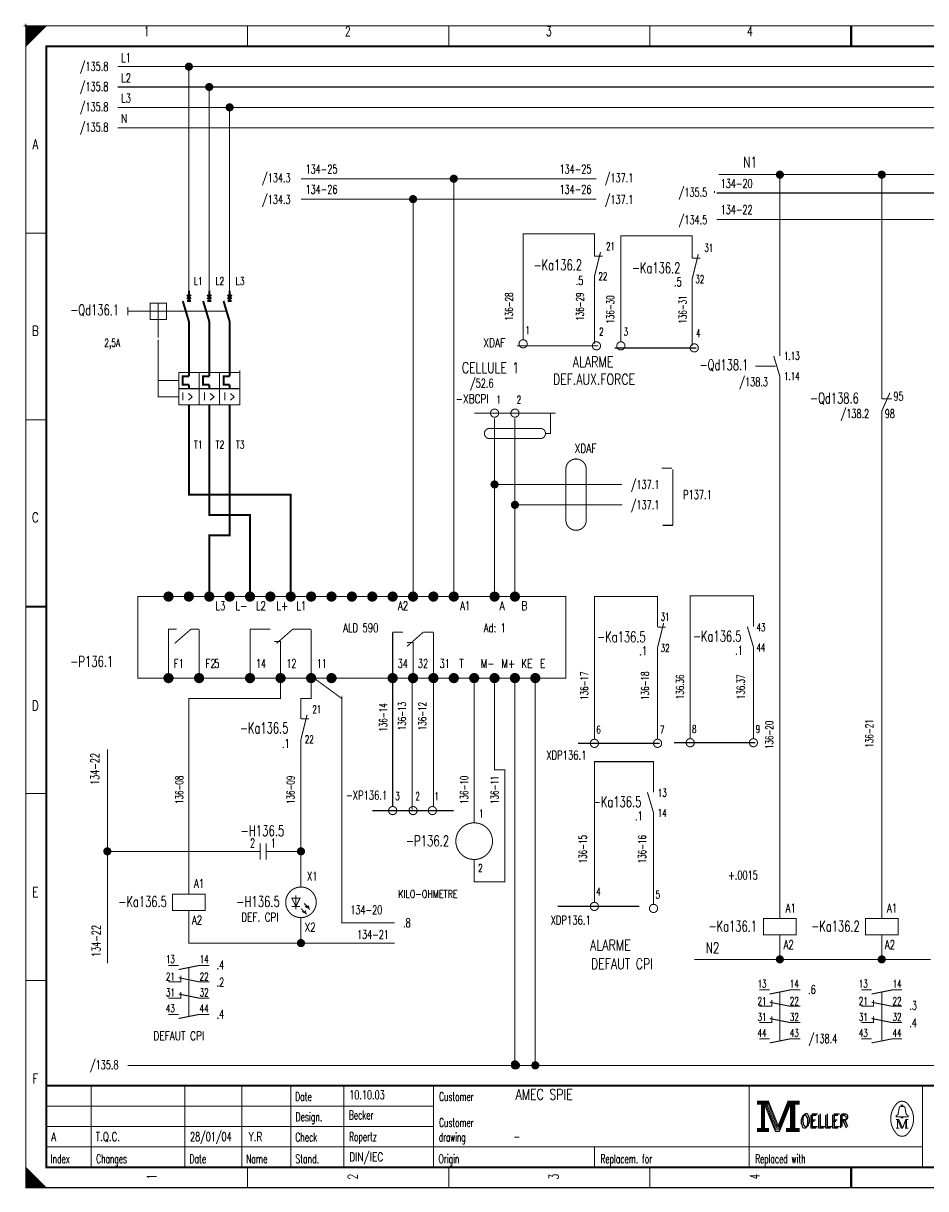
# Model space of a CAD drawing. Header units: centimetres. Extents: x 0 to 491, y -1040 to 69.
# Tile 128 of 181: x 300 to 322, y -520 to -491. Entities that reach past the tile are written whole.
import ezdxf
from ezdxf.enums import TextEntityAlignment as Align

# ---------------------------------------------------------------- set-up
doc = ezdxf.new("R2010")
doc.units = ezdxf.units.CM
doc.header["$MEASUREMENT"] = 0
doc.linetypes.add('GESTRICHELT', pattern=[3.75, 3, -0.75])
doc.linetypes.add('STRICH-PUNKT', pattern=[4.7, 3, -0.75, 0.2, -0.75])
doc.layers.get('0').update_dxf_attribs({"color": 9, "linetype": 'CONTINUOUS'})
doc.styles.get("Standard").update_dxf_attribs({"font": 'romans.shx', "bigfont": 'TXT.shx'})

# ---------------------------------------------------------------- blocks, each defined once
blk = doc.blocks.new('BCIRCLE_FILLED')
at = {"color": 0, "linetype": 'Continuous', "const_width": 1, "flags": 128}
blk.add_lwpolyline([(0.5, 0, 1), (-0.5, 0, 1)], format="xyb", close=True, dxfattribs=at)

msp = doc.modelspace()

# ---------------------------------------------------------------- linework, layer by layer
at = {"color": 7}
for points, const_width in [([(299.95, -491.5), (300.05, -491.5)], 0.025), ([(299.95, -491.5), (300.05, -491.5)], 0.025), ([(299.95, -491.5), (300.05, -491.5)], 0.025), ([(299.95, -491.5), (300.05, -491.5)], 0.025), ([(299.95, -491.5), (300.05, -491.5)], 0.025), ([(299.95, -491.5), (300.05, -491.5)], 0.025), ([(299.95, -491.5), (300.05, -491.5)], 0.025), ([(299.95, -491.5), (300.05, -491.5)], 0.025), ([(299.95, -491.5), (300.05, -491.5)], 0.025), ([(299.95, -491.5), (300.05, -491.5)], 0.025), ([(299.95, -491.5), (300.05, -491.5)], 0.025), ([(299.95, -491.5), (300.05, -491.5)], 0.025), ([(299.95, -491.5), (300.05, -491.5)], 0.025), ([(299.95, -491.5), (300.05, -491.5)], 0.025), ([(299.95, -491.5), (300.05, -491.5)], 0.025), ([(299.95, -491.5), (300.05, -491.5)], 0.025), ([(299.95, -491.5), (300.05, -491.5)], 0.025), ([(299.95, -491.5), (300.05, -491.5)], 0.025), ([(299.95, -491.5), (300.05, -491.5)], 0.025), ([(300, -491.45), (300, -491.55)], 0.025), ([(300, -491.45), (300, -491.55)], 0.025), ([(300, -491.45), (300, -491.55)], 0.025), ([(300, -491.45), (300, -491.55)], 0.025), ([(300, -491.45), (300, -491.55)], 0.025), ([(300, -491.45), (300, -491.55)], 0.025), ([(300, -491.45), (300, -491.55)], 0.025), ([(300, -491.45), (300, -491.55)], 0.025), ([(300, -491.45), (300, -491.55)], 0.025), ([(300, -491.45), (300, -491.55)], 0.025), ([(300, -491.45), (300, -491.55)], 0.025), ([(300, -491.45), (300, -491.55)], 0.025), ([(300, -491.45), (300, -491.55)], 0.025), ([(300, -491.45), (300, -491.55)], 0.025), ([(300, -491.45), (300, -491.55)], 0.025), ([(300, -491.45), (300, -491.55)], 0.025), ([(300, -491.45), (300, -491.55)], 0.025), ([(300, -491.45), (300, -491.55)], 0.025), ([(300, -491.45), (300, -491.55)], 0.025), ([(305.438, -491.5), (305.438, -492)], 0.025), ([(310.375, -491.5), (310.375, -492)], 0.025), ([(315.312, -491.5), (315.312, -492)], 0.025), ([(320.25, -492), (320.25, -491.5)], 0.05), ([(320.25, -491.5), (320.25, -492)], 0.025), ([(300, -496.583), (300.5, -496.583)], 0.025), ([(316.5, -497.1), (316.35, -497.7)], 0.025), ([(316.35, -497.2), (316.55, -497.2)], 0.025), ([(304, -498), (304, -498.25)], 0.05), ([(304.5, -498.25), (304.5, -498)], 0.05), ([(305, -498), (305, -498.25)], 0.05), ([(303.85, -498.25), (304, -498.75)], 0.05), ([(304.05, -498.1), (303.95, -498.2)], 0.05), ([(303.95, -498.1), (304.05, -498.2)], 0.05), ([(303.95, -498.25), (304.05, -498.25)], 0.05), ([(304.35, -498.25), (304.5, -498.75)], 0.05), ([(304.55, -498.1), (304.45, -498.2)], 0.05), ([(304.45, -498.1), (304.55, -498.2)], 0.05), ([(304.45, -498.25), (304.55, -498.25)], 0.05), ([(304.85, -498.25), (305, -498.75)], 0.05), ([(305.05, -498.1), (304.95, -498.2)], 0.05), ([(304.95, -498.1), (305.05, -498.2)], 0.05), ([(304.95, -498.25), (305.05, -498.25)], 0.05), ([(302.5, -498.4), (302.5, -498.6)], 0.025), ([(303.05, -498.5), (303.45, -498.5)], 0.025), ([(303.25, -498.3), (303.25, -498.7)], 0.025), ([(304, -498.75), (304, -500.1)], 0.05), ([(304.5, -498.75), (304.5, -500.1)], 0.05), ([(305, -498.75), (305, -500.1)], 0.05), ([(318.35, -499.6), (318.5, -500.1)], 0.025), ([(303.75, -500), (303.75, -500.8)], 0.025), ([(305.25, -500), (303.75, -500)], 0.025), ([(304.25, -500), (304.25, -500.8)], 0.025), ([(304.75, -500), (304.75, -500.8)], 0.025), ([(305.25, -499.95), (305.25, -500.05)], 0.025), ([(305.25, -500), (305.25, -500.8)], 0.025), ([(304, -500.3), (304, -500.4)], 0.05), ([(304.5, -500.4), (304.5, -500.3)], 0.05), ([(305, -500.3), (305, -500.4)], 0.05), ([(303.75, -500.4), (305.25, -500.4)], 0.025), ([(321, -500.4), (321, -500.65)], 0.025), ([(321.2, -500.5), (321, -500.95)], 0.025), ([(303.75, -500.8), (305.25, -500.8)], 0.025), ([(304, -500.8), (304, -502)], 0.05), ([(304.5, -500.8), (304.5, -502)], 0.05), ([(305, -500.8), (305, -502)], 0.05), ([(321, -500.65), (321.25, -500.65)], 0.025), ([(300, -501.167), (300.5, -501.167)], 0.025), ([(315.6, -502.35), (315.85, -502.35)], 0.03), ([(315.875, -502.375), (315.875, -503.75)], 0.03), ([(315.875, -503.75), (315.625, -503.75)], 0.03), ([(300.5, -505.75), (300, -505.75)], 0.05), ([(300, -505.75), (300.5, -505.75)], 0.025), ([(303.5, -507.4), (303.5, -506.3)], 0.025), ([(304.05, -506.3), (303.65, -506.65)], 0.025), ([(304.25, -506.3), (304.05, -506.3)], 0.025), ([(304.25, -507.4), (304.25, -506.3)], 0.025), ([(305.5, -507.4), (305.5, -506.3)], 0.025), ([(305.5, -506.3), (306, -506.3)], 0.025), ([(306.55, -506.3), (306.15, -506.65)], 0.025), ([(307, -506.3), (306.55, -506.3)], 0.025), ([(307, -507.4), (307, -506.3)], 0.025), ([(309, -507.375), (309, -506.375)], 0.025), ([(309, -506.375), (309.25, -506.375)], 0.025), ([(309.75, -506.375), (309.35, -506.725)], 0.025), ([(309.75, -506.375), (310, -506.375)], 0.025), ([(310, -506.375), (310, -507.375)], 0.025), ([(307, -507.45), (307.75, -508)], 0.025), ([(306.9, -508.4), (306.75, -509)], 0.025), ([(306.75, -508.5), (306.95, -508.5)], 0.025), ([(300, -510.333), (300.5, -510.333)], 0.025), ([(305.75, -511.55), (305.75, -511.95)], 0.025), ([(305.9, -511.55), (305.9, -511.95)], 0.025), ([(305.75, -511.75), (305.45, -511.75)], 0.025), ([(305.9, -511.75), (306.2, -511.75)], 0.025), ([(306.625, -512.825), (306.625, -513.175)], 0.025), ([(306.525, -513.1), (306.725, -513.1)], 0.025), ([(303.5, -514.55), (303.75, -514.55)], 0.025), ([(300, -514.917), (300.5, -514.917)], 0.025), ([(318, -515.15), (318.25, -515.15)], 0.025), ([(320.5, -515.15), (320.75, -515.15)], 0.025), ([(303.5, -515.75), (303.75, -515.75)], 0.025), ([(318, -516.35), (318.25, -516.35)], 0.025), ([(320.5, -516.35), (320.75, -516.35)], 0.025), ([(340, -517.5), (300.5, -517.5)], 0.05), ([(301.6, -519.5), (301.6, -517.5)], 0.025), ([(303.9, -519.5), (303.9, -517.5)], 0.025), ([(305.3, -519.5), (305.3, -517.5)], 0.025), ([(306.5, -517.5), (306.5, -519.5)], 0.025), ([(307.8, -517.5), (307.8, -519.5)], 0.025), ([(310, -517.5), (310, -519.5)], 0.025), ([(317.75, -517.5), (317.75, -519.5)], 0.025), ([(322, -517.5), (322, -519.5)], 0.025), ([(300.5, -518), (310, -518)], 0.025), ([(318.15, -517.95), (318.4, -518.58)], 0.025), ([(318.47, -518.51), (318.7, -517.94)], 0.025), ([(321.46, -518.01), (321.55, -518.01)], 0.025), ([(300.5, -518.5), (310, -518.5)], 0.025), ([(318.4, -518.58), (318.46, -518.58)], 0.025), ([(321.35, -518.33), (321.42, -518.33)], 0.025), ([(321.39, -518.54), (321.43, -518.54)], 0.025), ([(321.42, -518.33), (321.51, -518.54)], 0.025), ([(321.51, -518.54), (321.59, -518.33)], 0.025), ([(321.65, -518.54), (321.57, -518.54)], 0.025), ([(321.59, -518.54), (321.59, -518.33)], 0.025), ([(321.59, -518.33), (321.65, -518.33)], 0.025), ([(321.61, -518.33), (321.61, -518.54)], 0.025), ([(300.5, -519), (322, -519)], 0.025), ([(313.95, -519), (313.95, -519.5)], 0.025), ([(305.438, -520), (305.438, -519.5)], 0.025), ([(310.375, -520), (310.375, -519.5)], 0.025), ([(315.312, -520), (315.312, -519.5)], 0.025), ([(320.25, -519.5), (320.25, -520)], 0.05), ([(320.25, -520), (320.25, -519.5)], 0.025), ([(300.475, -520), (300.475, -519.975)], 0.025)]:
    msp.add_lwpolyline(points, dxfattribs=dict(at, const_width=const_width))
at = {"color": 7, "flags": 128}
for points, const_width in [([(300, -505.75), (300, -491.5), (340.5, -491.5), (340.5, -520), (300, -520), (300, -505.75)], 0.025), ([(300, -491.5), (300.5, -491.5), (300, -492), (300, -491.5)], 0.025), ([(300.025, -491.5), (300.025, -491.975), (300.05, -491.95), (300.05, -491.5), (300.075, -491.5), (300.075, -491.925), (300.1, -491.9), (300.1, -491.5), (300.125, -491.5), (300.125, -491.875), (300.15, -491.85), (300.15, -491.5), (300.175, -491.5), (300.175, -491.825), (300.2, -491.8)], 0.025), ([(300.2, -491.8), (300.2, -491.5), (300.225, -491.5), (300.225, -491.775), (300.25, -491.75), (300.25, -491.5), (300.275, -491.5), (300.275, -491.725), (300.3, -491.7), (300.3, -491.5), (300.325, -491.5), (300.325, -491.675), (300.35, -491.65), (300.35, -491.5), (300.375, -491.5)], 0.025), ([(300.375, -491.5), (300.375, -491.625), (300.4, -491.6), (300.4, -491.5), (300.425, -491.5), (300.425, -491.575), (300.45, -491.55), (300.45, -491.5), (300.475, -491.5), (300.475, -491.525)], 0.025), ([(338, -492.5), (302.25, -492.5)], 0.025), ([(304, -498), (304, -492.5)], 0.025), ([(338, -493), (302.25, -493)], 0.025), ([(304.5, -498), (304.5, -493)], 0.025), ([(338, -493.5), (302.25, -493.5)], 0.025), ([(305, -498), (305, -493.5)], 0.025), ([(338, -494), (302.25, -494)], 0.025), ([(314, -495.25), (306.75, -495.25)], 0.025), ([(310.5, -505.5), (310.5, -495.25)], 0.025), ([(325.45, -495.15), (317, -495.15)], 0.025), ([(318.5, -499.6), (318.5, -495.15)], 0.025), ([(321, -500.5), (321, -495.15)], 0.025), ([(316.9, -495.6), (316.9, -495.55)], 0.025), ([(338.75, -495.6), (316.95, -495.6)], 0.025), ([(314, -495.75), (306.75, -495.75)], 0.025), ([(309.5, -505.5), (309.5, -495.75)], 0.025), ([(338.8, -496.25), (316.95, -496.25)], 0.025), ([(316.35, -497.2), (316.35, -496.65), (314.6, -496.65), (314.6, -499.25)], 0.025), ([(316.35, -499.35), (316.35, -497.7)], 0.025), ([(304, -500.1), (303.85, -500.1), (303.85, -500.3), (304, -500.3)], 0.05), ([(304.5, -500.1), (304.35, -500.1), (304.35, -500.3), (304.5, -500.3)], 0.05), ([(305, -500.1), (304.85, -500.1), (304.85, -500.3), (305, -500.3)], 0.05), ([(318.5, -513.4), (318.5, -500.1)], 0.025), ([(314.625, -502.75), (311.5, -502.75), (311.5, -501.125)], 0.025), ([(314.637, -503.25), (312, -503.25), (312, -501.125)], 0.025), ([(312.875, -501), (312.875, -501.5), (312.75, -501.5)], 0.025), ([(321, -513.4), (321, -500.95)], 0.025), ([(306.5, -505.5), (306.5, -503), (304, -503), (304, -502)], 0.05), ([(305.5, -505.5), (305.5, -503.5), (304.5, -503.5), (304.5, -502)], 0.05), ([(304.5, -505.5), (304.5, -504), (305, -504), (305, -502)], 0.05), ([(313.525, -502.125), (313.475, -502.125)], 0.025), ([(311.5, -505.5), (311.5, -502.75)], 0.025), ([(312, -505.5), (312, -503.25)], 0.025), ([(303.5, -507.5), (303.5, -506.3), (303.7, -506.3)], 0.025), ([(306.25, -507.4), (306.25, -506.6), (306.1, -506.6)], 0.025), ([(309.5, -507.425), (309.5, -506.625), (309.35, -506.625)], 0.025), ([(304, -512.8), (304, -508), (306.25, -508), (306.25, -507.5)], 0.025), ([(306.75, -508.5), (306.75, -508), (307, -508), (307, -507.5)], 0.025), ([(311, -511.05), (311, -507.5)], 0.025), ([(311, -511.95), (311, -512.5), (311.75, -512.5), (311.75, -509.75), (311.5, -509.75), (311.5, -507.5)], 0.025), ([(309.05, -513.5), (307.75, -513.5), (307.75, -507.95)], 0.025), ([(306.75, -512.625), (306.75, -509)], 0.025), ([(302, -514.5), (302, -509.25)], 0.025), ([(305.45, -511.75), (302, -511.75)], 0.025), ([(306.75, -511.75), (306.2, -511.75)], 0.025), ([(306.725, -512.9), (306.525, -512.9), (306.625, -513.1), (306.725, -512.9)], 0.025), ([(306.75, -513.15), (306.875, -513.275), (306.85, -513.2), (306.875, -513.275), (306.775, -513.225)], 0.025), ([(306.825, -513.025), (306.95, -513.15), (306.925, -513.075), (306.95, -513.15), (306.85, -513.1)], 0.025), ([(306.75, -513.375), (306.75, -514), (304, -514), (304, -513.2)], 0.025), ([(309.05, -514), (306.75, -514)], 0.025), ([(318.5, -513.8), (318.5, -514.4)], 0.025), ([(321, -513.8), (321, -514.4)], 0.025), ([(303.75, -514.65), (304.25, -514.55), (304.5, -514.55)], 0.025), ([(322.2, -514.4), (316.4, -514.4)], 0.025), ([(303.5, -514.95), (303.8, -514.95), (303.8, -514.8)], 0.025), ([(303.75, -514.85), (304.25, -514.95), (304.5, -514.95)], 0.025), ([(318.25, -515.25), (318.75, -515.15), (319, -515.15)], 0.025), ([(320.75, -515.25), (321.25, -515.15), (321.5, -515.15)], 0.025), ([(303.5, -515.35), (303.8, -515.35), (303.8, -515.2)], 0.025), ([(303.75, -515.25), (304.25, -515.35), (304.5, -515.35)], 0.025), ([(318, -515.55), (318.3, -515.55), (318.3, -515.4)], 0.025), ([(320.5, -515.55), (320.8, -515.55), (320.8, -515.4)], 0.025), ([(318.25, -515.45), (318.75, -515.55), (319, -515.55)], 0.025), ([(320.75, -515.45), (321.25, -515.55), (321.5, -515.55)], 0.025), ([(303.75, -515.85), (304.25, -515.75), (304.5, -515.75)], 0.025), ([(318, -515.95), (318.3, -515.95), (318.3, -515.8)], 0.025), ([(318.25, -515.85), (318.75, -515.95), (319, -515.95)], 0.025), ([(320.5, -515.95), (320.8, -515.95), (320.8, -515.8)], 0.025), ([(320.75, -515.85), (321.25, -515.95), (321.5, -515.95)], 0.025), ([(318.25, -516.45), (318.75, -516.35), (319, -516.35)], 0.025), ([(320.75, -516.45), (321.25, -516.35), (321.5, -516.35)], 0.025), ([(317.95, -517.88), (317.95, -517.95), (318.05, -517.95), (318.05, -518.55), (317.95, -518.55), (317.95, -518.62), (318.22, -518.62), (318.22, -518.55), (318.12, -518.55), (318.12, -517.95), (318.22, -517.95), (318.22, -517.88), (317.95, -517.88)], 0.025), ([(318.07, -517.93), (318.07, -518.57), (318.1, -518.57), (318.1, -517.93)], 0.025), ([(318.12, -517.95), (318.39, -518.62), (318.49, -518.62), (318.76, -517.95)], 0.025), ([(318.18, -517.95), (318.42, -518.54), (318.46, -518.54)], 0.025), ([(318.22, -517.88), (318.46, -518.48), (318.7, -517.88)], 0.025), ([(318.22, -517.95), (318.44, -518.51), (318.47, -518.51)], 0.025), ([(318.46, -518.58), (318.49, -518.58), (318.74, -517.95)], 0.025), ([(318.46, -518.54), (318.48, -518.54), (318.72, -517.95)], 0.025), ([(318.76, -517.95), (318.76, -518.55), (318.66, -518.55), (318.66, -518.62), (318.71, -518.62)], 0.025), ([(318.7, -517.88), (318.7, -517.95), (318.8, -517.95), (318.8, -518.55), (318.7, -518.55), (318.7, -518.62), (318.97, -518.62), (318.97, -518.55), (318.87, -518.55), (318.87, -517.95), (318.97, -517.95), (318.97, -517.88), (318.7, -517.88)], 0.025), ([(318.78, -517.93), (318.78, -518.57), (318.83, -518.57), (318.83, -517.93), (318.85, -517.93), (318.85, -518.57)], 0.025), ([(321.48, -518.01), (321.48, -517.98), (321.52, -517.98), (321.52, -518.01)], 0.025), ([(321.48, -518.26), (321.35, -518.26), (321.35, -518.24), (321.4, -518.2), (321.43, -518.04)], 0.025), ([(321.52, -518.26), (321.65, -518.26), (321.65, -518.24), (321.6, -518.2), (321.57, -518.04)], 0.025), ([(321.39, -518.33), (321.39, -518.54), (321.35, -518.54)], 0.025), ([(321.39, -518.33), (321.48, -518.54), (321.51, -518.54)], 0.025), ([(300, -519.5), (300, -520), (300.5, -520), (300, -519.5), (300.025, -519.525), (300.025, -520), (300.05, -520), (300.05, -519.55), (300.075, -519.575), (300.075, -520), (300.1, -520), (300.1, -519.6), (300.125, -519.625), (300.125, -520), (300.15, -520)], 0.025), ([(300.15, -520), (300.15, -519.65), (300.175, -519.675), (300.175, -520), (300.2, -520), (300.2, -519.7), (300.225, -519.725), (300.225, -520), (300.25, -520), (300.25, -519.75), (300.275, -519.775), (300.275, -520), (300.3, -520), (300.3, -519.8), (300.325, -519.825)], 0.025), ([(300.325, -519.825), (300.325, -520), (300.35, -520), (300.35, -519.85), (300.375, -519.875), (300.375, -520), (300.4, -520), (300.4, -519.9), (300.425, -519.925), (300.425, -520), (300.45, -520), (300.45, -519.95), (300.475, -519.975)], 0.025)]:
    msp.add_lwpolyline(points, dxfattribs=dict(at, const_width=const_width))
for points, const_width in [([(300, -491.5), (340.5, -491.5), (340.5, -520), (300, -520)], 0.025), ([(300.5, -492), (340, -492), (340, -519.5), (300.5, -519.5)], 0.05), ([(300.5, -492), (340, -492), (340, -519.5), (300.5, -519.5)], 0.025), ([(303.05, -498.7), (303.45, -498.7), (303.45, -498.3), (303.05, -498.3)], 0.025), ([(302.75, -505.5), (313.25, -505.5), (313.25, -507.5), (302.75, -507.5)], 0.025), ([(303.6, -513.2), (304.4, -513.2), (304.4, -512.8), (303.6, -512.8)], 0.025), ([(318.1, -513.8), (318.9, -513.8), (318.9, -513.4), (318.1, -513.4)], 0.025), ([(320.6, -513.8), (321.4, -513.8), (321.4, -513.4), (320.6, -513.4)], 0.025), ([(317.97, -517.9), (318.2, -517.9), (318.2, -517.93), (317.97, -517.93)], 0.025), ([(318.72, -517.9), (318.95, -517.9), (318.95, -517.93), (318.72, -517.93)], 0.025), ([(321.48, -518.26), (321.52, -518.26), (321.52, -518.29), (321.48, -518.29)], 0.025), ([(317.97, -518.57), (318.2, -518.57), (318.2, -518.6), (317.97, -518.6)], 0.025), ([(318.68, -518.57), (318.95, -518.57), (318.95, -518.6), (318.68, -518.6)], 0.025)]:
    msp.add_lwpolyline(points, close=True, dxfattribs=dict(at, const_width=const_width))
at = {"color": 216, "const_width": 0.025, "flags": 128}
for points in [[(313.95, -497.15), (313.95, -496.6), (312.2, -496.6), (312.2, -499.2)], [(313.95, -499.3), (313.95, -497.65)], [(309, -510.65), (309, -507.525)], [(309.475, -507.5), (309.475, -510.725)], [(310, -510.65), (310, -507.5)], [(315.4, -510.3), (315.4, -509.55), (313.95, -509.55), (313.95, -513)], [(315.4, -513.05), (315.4, -510.8)]]:
    msp.add_lwpolyline(points, dxfattribs=at)
at = {"color": 216}
for points, const_width in [([(314.1, -497.05), (313.95, -497.65)], 0.025), ([(313.95, -497.15), (314.15, -497.15)], 0.025), ([(315.25, -510.3), (315.4, -510.8)], 0.025), ([(308.5, -510.75), (310.5, -510.75)], 0.03), ([(313.05, -513.1), (315.05, -513.1)], 0.03)]:
    msp.add_lwpolyline(points, dxfattribs=dict(at, const_width=const_width))
at = {"color": 7, "linetype": 'GESTRICHELT'}
for points, const_width in [([(302.5, -498.5), (303.05, -498.5)], 0.025), ([(303.45, -498.5), (304.9, -498.5)], 0.025), ([(303.25, -498.7), (303.25, -499.15)], 0.025), ([(314.45, -499.4), (316.45, -499.4)], 0.03), ([(317.9, -499.85), (318.4, -499.85)], 0.025), ([(303.75, -500.2), (303.25, -500.2)], 0.025), ([(311, -501), (313, -501)], 0.03), ([(311.375, -501.375), (312.625, -501.375)], 0.025), ([(311.375, -501.625), (312.625, -501.625)], 0.025), ([(313.25, -502.375), (313.25, -503.625)], 0.025), ([(313.75, -502.375), (313.75, -503.625)], 0.025), ([(304, -515.8), (304, -514.6)], 0.025), ([(318.5, -516.4), (318.5, -515.2)], 0.025), ([(321, -516.4), (321, -515.2)], 0.025)]:
    msp.add_lwpolyline(points, dxfattribs=dict(at, const_width=const_width))
at = {"color": 7, "linetype": 'GESTRICHELT', "const_width": 0.025, "flags": 128}
msp.add_lwpolyline([(303.75, -500.6), (303.25, -500.6), (303.25, -499.2)], dxfattribs=at)
at = {"color": 216, "linetype": 'GESTRICHELT', "const_width": 0.03}
msp.add_lwpolyline([(312.05, -499.35), (314.05, -499.35)], dxfattribs=at)
at = {"color": 216, "const_width": 0.025, "flags": 128}
for points in [[(312.3, -499.3, 1), (312.1, -499.3, 1)], [(314.1, -499.35, 1), (313.9, -499.35, 1)], [(309.1, -510.75, 1), (308.9, -510.75, 1)], [(309.6, -510.75, 1), (309.4, -510.75, 1)], [(310.075, -510.75, 1), (309.875, -510.75, 1)], [(314.05, -513.1, 1), (313.85, -513.1, 1)], [(315.5, -513.15, 1), (315.3, -513.15, 1)]]:
    msp.add_lwpolyline(points, format="xyb", close=True, dxfattribs=at)
at = {"color": 7, "flags": 128}
for points, const_width in [([(314.7, -499.35, 1), (314.5, -499.35, 1)], 0.025), ([(316.5, -499.4, 1), (316.3, -499.4, 1)], 0.025), ([(311.6, -501, 1), (311.4, -501, 1)], 0.025), ([(312.1, -501, 1), (311.9, -501, 1)], 0.025), ([(303.6, -505.5, 1), (303.4, -505.5, 1)], 0.05), ([(303.55, -505.5, 1), (303.45, -505.5, 1)], 0.05), ([(304.1, -505.5, 1), (303.9, -505.5, 1)], 0.05), ([(304.05, -505.5, 1), (303.95, -505.5, 1)], 0.05), ([(304.6, -505.5, 1), (304.4, -505.5, 1)], 0.05), ([(304.55, -505.5, 1), (304.45, -505.5, 1)], 0.05), ([(305.1, -505.5, 1), (304.9, -505.5, 1)], 0.05), ([(305.05, -505.5, 1), (304.95, -505.5, 1)], 0.05), ([(305.6, -505.5, 1), (305.4, -505.5, 1)], 0.05), ([(305.55, -505.5, 1), (305.45, -505.5, 1)], 0.05), ([(306.1, -505.5, 1), (305.9, -505.5, 1)], 0.05), ([(306.05, -505.5, 1), (305.95, -505.5, 1)], 0.05), ([(306.6, -505.5, 1), (306.4, -505.5, 1)], 0.05), ([(306.55, -505.5, 1), (306.45, -505.5, 1)], 0.05), ([(307.1, -505.5, 1), (306.9, -505.5, 1)], 0.05), ([(307.05, -505.5, 1), (306.95, -505.5, 1)], 0.05), ([(307.6, -505.5, 1), (307.4, -505.5, 1)], 0.05), ([(307.55, -505.5, 1), (307.45, -505.5, 1)], 0.05), ([(308.1, -505.5, 1), (307.9, -505.5, 1)], 0.05), ([(308.05, -505.5, 1), (307.95, -505.5, 1)], 0.05), ([(308.6, -505.5, 1), (308.4, -505.5, 1)], 0.05), ([(308.55, -505.5, 1), (308.45, -505.5, 1)], 0.05), ([(309.1, -505.5, 1), (308.9, -505.5, 1)], 0.05), ([(309.05, -505.5, 1), (308.95, -505.5, 1)], 0.05), ([(309.6, -505.5, 1), (309.4, -505.5, 1)], 0.05), ([(309.55, -505.5, 1), (309.45, -505.5, 1)], 0.05), ([(310.1, -505.5, 1), (309.9, -505.5, 1)], 0.05), ([(310.05, -505.5, 1), (309.95, -505.5, 1)], 0.05), ([(310.6, -505.5, 1), (310.4, -505.5, 1)], 0.05), ([(310.55, -505.5, 1), (310.45, -505.5, 1)], 0.05), ([(311.6, -505.5, 1), (311.4, -505.5, 1)], 0.05), ([(311.55, -505.5, 1), (311.45, -505.5, 1)], 0.05), ([(312.1, -505.5, 1), (311.9, -505.5, 1)], 0.05), ([(312.05, -505.5, 1), (311.95, -505.5, 1)], 0.05), ([(303.525, -505.5, 1), (303.475, -505.5, 1)], 0.05), ([(304.025, -505.5, 1), (303.975, -505.5, 1)], 0.05), ([(304.525, -505.5, 1), (304.475, -505.5, 1)], 0.05), ([(305.025, -505.5, 1), (304.975, -505.5, 1)], 0.05), ([(305.525, -505.5, 1), (305.475, -505.5, 1)], 0.05), ([(306.025, -505.5, 1), (305.975, -505.5, 1)], 0.05), ([(306.525, -505.5, 1), (306.475, -505.5, 1)], 0.05), ([(307.025, -505.5, 1), (306.975, -505.5, 1)], 0.05), ([(307.525, -505.5, 1), (307.475, -505.5, 1)], 0.05), ([(308.025, -505.5, 1), (307.975, -505.5, 1)], 0.05), ([(308.525, -505.5, 1), (308.475, -505.5, 1)], 0.05), ([(309.025, -505.5, 1), (308.975, -505.5, 1)], 0.05), ([(309.525, -505.5, 1), (309.475, -505.5, 1)], 0.05), ([(310.025, -505.5, 1), (309.975, -505.5, 1)], 0.05), ([(310.525, -505.5, 1), (310.475, -505.5, 1)], 0.05), ([(311.525, -505.5, 1), (311.475, -505.5, 1)], 0.05), ([(312.025, -505.5, 1), (311.975, -505.5, 1)], 0.05), ([(303.6, -507.5, 1), (303.4, -507.5, 1)], 0.05), ([(303.55, -507.5, 1), (303.45, -507.5, 1)], 0.05), ([(304.35, -507.5, 1), (304.15, -507.5, 1)], 0.05), ([(304.3, -507.5, 1), (304.2, -507.5, 1)], 0.05), ([(305.6, -507.5, 1), (305.4, -507.5, 1)], 0.05), ([(305.55, -507.5, 1), (305.45, -507.5, 1)], 0.05), ([(306.35, -507.5, 1), (306.15, -507.5, 1)], 0.05), ([(306.3, -507.5, 1), (306.2, -507.5, 1)], 0.05), ([(307.1, -507.5, 1), (306.9, -507.5, 1)], 0.05), ([(307.05, -507.5, 1), (306.95, -507.5, 1)], 0.05), ([(307.6, -507.5, 1), (307.4, -507.5, 1)], 0.05), ([(307.55, -507.5, 1), (307.45, -507.5, 1)], 0.05), ([(309.1, -507.5, 1), (308.9, -507.5, 1)], 0.05), ([(309.05, -507.5, 1), (308.95, -507.5, 1)], 0.05), ([(309.6, -507.5, 1), (309.4, -507.5, 1)], 0.05), ([(309.55, -507.5, 1), (309.45, -507.5, 1)], 0.05), ([(310.1, -507.5, 1), (309.9, -507.5, 1)], 0.05), ([(310.05, -507.5, 1), (309.95, -507.5, 1)], 0.05), ([(310.6, -507.5, 1), (310.4, -507.5, 1)], 0.05), ([(310.55, -507.5, 1), (310.45, -507.5, 1)], 0.05), ([(311.1, -507.5, 1), (310.9, -507.5, 1)], 0.05), ([(311.05, -507.5, 1), (310.95, -507.5, 1)], 0.05), ([(311.6, -507.5, 1), (311.4, -507.5, 1)], 0.05), ([(311.55, -507.5, 1), (311.45, -507.5, 1)], 0.05), ([(312.1, -507.5, 1), (311.9, -507.5, 1)], 0.05), ([(312.05, -507.5, 1), (311.95, -507.5, 1)], 0.05), ([(312.6, -507.5, 1), (312.4, -507.5, 1)], 0.05), ([(312.55, -507.5, 1), (312.45, -507.5, 1)], 0.05), ([(303.525, -507.5, 1), (303.475, -507.5, 1)], 0.05), ([(304.275, -507.5, 1), (304.225, -507.5, 1)], 0.05), ([(305.525, -507.5, 1), (305.475, -507.5, 1)], 0.05), ([(306.275, -507.5, 1), (306.225, -507.5, 1)], 0.05), ([(307.025, -507.5, 1), (306.975, -507.5, 1)], 0.05), ([(307.525, -507.5, 1), (307.475, -507.5, 1)], 0.05), ([(309.025, -507.5, 1), (308.975, -507.5, 1)], 0.05), ([(309.525, -507.5, 1), (309.475, -507.5, 1)], 0.05), ([(310.025, -507.5, 1), (309.975, -507.5, 1)], 0.05), ([(310.525, -507.5, 1), (310.475, -507.5, 1)], 0.05), ([(311.025, -507.5, 1), (310.975, -507.5, 1)], 0.05), ([(311.525, -507.5, 1), (311.475, -507.5, 1)], 0.05), ([(312.025, -507.5, 1), (311.975, -507.5, 1)], 0.05), ([(312.525, -507.5, 1), (312.475, -507.5, 1)], 0.05), ([(311.45, -511.5, 1), (310.55, -511.5, 1)], 0.025), ([(307.125, -513, 1), (306.375, -513, 1)], 0.025)]:
    msp.add_lwpolyline(points, format="xyb", close=True, dxfattribs=dict(at, const_width=const_width))
at = {"color": 7, "linetype": 'GESTRICHELT', "const_width": 0.025, "flags": 128}
for points in [[(311.375, -501.375, 1), (311.375, -501.625, 1)], [(312.625, -501.625, 1), (312.625, -501.375, 1)], [(313.75, -502.375, 1), (313.25, -502.375, 1)], [(313.25, -503.625, 1), (313.75, -503.625, 1)]]:
    msp.add_lwpolyline(points, format="xyb", dxfattribs=at)
at = {"color": 4, "const_width": 0.025, "flags": 128}
for points in [[(315.5, -506.25), (315.5, -505.5), (313.95, -505.5), (313.95, -509)], [(317.851, -506.235), (317.851, -505.485), (316.301, -505.485), (316.301, -508.985)], [(315.5, -509), (315.5, -506.75)], [(317.851, -508.985), (317.851, -506.735)]]:
    msp.add_lwpolyline(points, dxfattribs=at)
at = {"color": 4, "const_width": 0.025}
for points in [[(315.65, -506.15), (315.5, -506.75)], [(315.5, -506.25), (315.7, -506.25)], [(317.701, -506.235), (317.851, -506.735)]]:
    msp.add_lwpolyline(points, dxfattribs=at)
at = {"color": 7, "linetype": 'STRICH-PUNKT', "const_width": 0.025, "flags": 128}
for points in [[(312, -507.5), (312, -517)], [(312.5, -507.5), (312.5, -517)], [(338, -517), (302.5, -517)], [(312, -516.975), (312.025, -516.975), (312.025, -517)]]:
    msp.add_lwpolyline(points, dxfattribs=at)
at = {"color": 4, "linetype": 'GESTRICHELT', "const_width": 0.03}
for points in [[(313.55, -509.1), (315.55, -509.1)], [(315.901, -509.085), (317.901, -509.085)]]:
    msp.add_lwpolyline(points, dxfattribs=at)
at = {"color": 4, "const_width": 0.025, "flags": 128}
for points in [[(314.05, -509.1, 1), (313.85, -509.1, 1)], [(315.6, -509.1, 1), (315.4, -509.1, 1)], [(316.401, -509.085, 1), (316.201, -509.085, 1)], [(317.951, -509.085, 1), (317.751, -509.085, 1)]]:
    msp.add_lwpolyline(points, format="xyb", close=True, dxfattribs=at)
at = {"color": 7, "const_width": 0.025, "flags": 128}
for points in [[(321.35, -517.961, 0.373815), (321.349, -518.657, 0.373815)], [(321.649, -517.96, 0.530775), (321.351, -517.959, 0.530775)], [(321.46, -518.01, 0.414214), (321.43, -518.04, 0.414214)], [(321.57, -518.04, 0.414214), (321.54, -518.01, 0.414214)], [(321.65, -518.66, 0.378582), (321.646, -517.956, 0.378582)], [(321.35, -518.66, 0.532213), (321.649, -518.661, 0.532213)]]:
    msp.add_lwpolyline(points, format="xyb", dxfattribs=at)

# ---------------------------------------------------------------- block references
at = {"color": 7, "xscale": 0.1, "yscale": 0.1, "zscale": 0.1}
for p in [(304, -492.5), (304.5, -493), (305, -493.5), (318.5, -495.15), (321, -495.15), (310.5, -495.25), (309.5, -495.75), (311.5, -502.75), (312, -503.25), (302, -511.75), (306.75, -511.75), (306.75, -514), (318.5, -514.4), (321, -514.4), (312, -516.975), (312, -517), (312.025, -517), (312.5, -517)]:
    msp.add_blockref('BCIRCLE_FILLED', p, dxfattribs=at)

# ---------------------------------------------------------------- texts
at = {"color": 7}
for s, height, width, p in [('1', 0.238, 0.672, (302.965, -491.514)), ('2', 0.238, 0.672, (307.899, -491.514)), ('3', 0.238, 0.672, (312.832, -491.514)), ('4', 0.238, 0.672, (317.766, -491.514)), ('A', 0.238, 0.76, (300.233, -494.283)), ('B', 0.238, 0.76, (300.233, -498.861)), ('C', 0.238, 0.76, (300.233, -503.439)), ('ALD 590', 0.2143, 0.713143, (308.218, -506.158)), ('Ad: 1', 0.2143, 0.713143, (311.507, -506.158)), ('-P136.1', 0.2619, 0.691429, (301.617, -506.96)), ('D', 0.238, 0.76, (300.233, -508.053)), ('-H136.5', 0.2619, 0.691429, (305.805, -511.113)), ('E', 0.238, 0.76, (300.233, -512.632)), ('F', 0.238, 0.76, (300.233, -517.21))]:
    msp.add_text(s, height=height, dxfattribs=dict(at, width=width)).set_placement(p, align=Align.TOP_CENTER)
for s, height, width, p in [('L1', 0.2143, 0.716, (302.337, -492.174)), ('L2', 0.2143, 0.716, (302.337, -492.671)), ('L3', 0.2143, 0.716, (302.337, -493.168)), ('N', 0.214, 0.76, (302.334, -493.665)), ('N1', 0.2619, 0.716, (317.604, -494.716)), ('134-25', 0.2143, 0.676, (306.863, -494.907)), ('/137.1', 0.2143, 0.68, (314.206, -495.12)), ('134-26', 0.2143, 0.676, (306.863, -495.404)), ('134-20', 0.2143, 0.676, (317.049, -495.262)), ('/137.1', 0.2143, 0.68, (314.206, -495.653)), ('134-22', 0.2143, 0.676, (317.049, -495.901)), ('32', 0.1905, 0.672, (316.427, -497.619)), ('XDAF', 0.2143, 0.76, (311.226, -499.166)), ('ALARME', 0.2619, 0.76, (313.418, -499.613)), ('1.13', 0.1905, 0.678, (318.599, -499.5)), ('CELLULE 1', 0.2619, 0.743111, (310.7, -499.755)), ('/52.6', 0.2143, 0.6816, (310.9, -500.16)), ('DEF.AUX.FORCE', 0.26194, 0.750154, (312.934, -500.039)), ('1.14', 0.1905, 0.678, (318.599, -499.997)), ('I >', 0.1905, 0.717333, (303.827, -500.494)), ('I >', 0.1905, 0.717333, (304.36, -500.494)), ('I >', 0.1905, 0.717333, (304.856, -500.494)), ('-Qd138.6', 0.2619, 0.68, (319.24, -500.501)), ('95', 0.2143, 0.672, (321.289, -500.479)), ('/138.2', 0.2143, 0.68, (319.991, -500.905)), ('98', 0.2143, 0.672, (321.076, -500.905)), ('XDAF', 0.2143, 0.76, (313.462, -501.757)), ('/137.1', 0.2143, 0.68, (314.845, -502.644)), ('/137.1', 0.2143, 0.68, (314.845, -503.141)), ('P137.1', 0.2143, 0.690667, (316.126, -502.893)), ('22', 0.1905, 0.672, (306.844, -508.905)), ('2', 0.191, 0.672, (311.098, -512.064)), ('KILO-OHMETRE', 0.1905, 0.754667, (309.136, -512.703)), ('134-20', 0.2143, 0.676, (307.963, -513.079)), ('A2', 0.2143, 0.716, (304.077, -513.328)), ('.8', 0.2143, 0.684, (309.255, -513.399)), ('X2', 0.2143, 0.716, (306.845, -513.505)), ('N2', 0.2619, 0.716, (316.681, -513.988)), ('A2', 0.2143, 0.716, (318.593, -513.931)), ('A2', 0.2143, 0.716, (321.077, -513.931)), ('13', 0.1905, 0.672, (303.437, -514.3)), ('.4', 0.2143, 0.684, (304.677, -514.428)), ('.4', 0.2143, 0.684, (304.677, -514.428)), ('21', 0.1905, 0.672, (303.437, -514.726)), ('.2', 0.2143, 0.684, (304.677, -514.854)), ('.2', 0.2143, 0.684, (304.677, -514.854)), ('31', 0.1905, 0.672, (303.437, -515.116)), ('13', 0.1905, 0.672, (317.953, -514.903)), ('.6', 0.2143, 0.684, (319.193, -515.031)), ('.6', 0.2143, 0.684, (319.193, -515.031)), ('13', 0.1905, 0.672, (320.437, -514.903)), ('21', 0.1905, 0.672, (317.953, -515.329)), ('21', 0.1905, 0.672, (320.437, -515.329)), ('.3', 0.2143, 0.684, (321.677, -515.422)), ('.3', 0.2143, 0.684, (321.677, -515.422)), ('43', 0.1905, 0.672, (303.437, -515.507)), ('.4', 0.2143, 0.684, (304.677, -515.634)), ('.4', 0.2143, 0.684, (304.677, -515.634)), ('31', 0.1905, 0.672, (317.953, -515.72)), ('31', 0.1905, 0.672, (320.437, -515.72)), ('.4', 0.2143, 0.684, (321.677, -515.847)), ('.4', 0.2143, 0.684, (321.677, -515.847)), ('DEFAUT CPI', 0.2143, 0.7536, (303.13, -516.167)), ('44', 0.1905, 0.672, (317.953, -516.11)), ('/138.4', 0.2143, 0.68, (319.21, -516.238)), ('/138.4', 0.2143, 0.68, (319.21, -516.238)), ('43', 0.1905, 0.672, (320.437, -516.11)), ('Date', 0.2143, 0.64, (306.605, -517.658)), ('Customer', 0.2143, 0.62, (310.14, -517.658)), ('Design.', 0.2143, 0.636571, (306.619, -518.154)), ('OELLER', 0.3096, 0.76, (318.996, -518.225)), ('OELLER', 0.3096, 0.76, (318.996, -518.225)), ('OELLER', 0.3096, 0.76, (319.032, -518.19)), ('Customer', 0.2143, 0.62, (310.14, -518.296)), ('Check', 0.2143, 0.632, (306.612, -518.651)), ('drawing', 0.2143, 0.6, (310.133, -518.651)), ('Index', 0.2143, 0.632, (300.609, -519.184)), ('Changes', 0.2143, 0.622857, (301.726, -519.184)), ('Date', 0.2143, 0.64, (304.015, -519.184)), ('Name', 0.2143, 0.64, (305.404, -519.184)), ('Stand.', 0.2143, 0.642667, (306.612, -519.184)), ('Origin', 0.2143, 0.626667, (310.127, -519.184)), ('Replacem. for', 0.21431, 0.627077, (314.097, -519.184)), ('Replaced with', 0.21431, 0.619692, (317.895, -519.184))]:
    msp.add_text(s, height=height, dxfattribs=dict(at, width=width)).set_placement(p, align=Align.TOP_LEFT)
for s, height, width, p in [('/135.8', 0.2143, 0.68, (302.025, -492.387)), ('/135.8', 0.2143, 0.68, (302.025, -492.884)), ('/135.8', 0.2143, 0.68, (302.025, -493.381)), ('/135.8', 0.2143, 0.68, (302.025, -493.878)), ('/134.3', 0.2143, 0.68, (306.497, -495.12)), ('134-25', 0.2143, 0.676, (313.877, -494.907)), ('134-26', 0.2143, 0.676, (313.877, -495.404)), ('/134.3', 0.2143, 0.68, (306.497, -495.653)), ('/135.5', 0.2143, 0.68, (316.719, -495.475)), ('/134.5', 0.2143, 0.68, (316.719, -496.149)), ('-Ka136.2', 0.2619, 0.68, (316.059, -497.306)), ('.5', 0.2143, 0.684, (316.092, -497.676)), ('.5', 0.2143, 0.684, (316.092, -497.676)), ('-Qd136.1', 0.2619, 0.68, (302.288, -498.336)), ('2,5A', 0.1905, 0.7, (302.313, -499.18)), ('-Qd138.1', 0.2619, 0.68, (317.727, -499.684)), ('/138.3', 0.2143, 0.68, (318.209, -500.125)), ('/138.3', 0.2143, 0.68, (318.209, -500.125)), ('-Ka136.5', 0.2619, 0.68, (306.441, -508.593)), ('.1', 0.2143, 0.684, (306.474, -508.998)), ('.1', 0.2143, 0.684, (306.474, -508.998)), ('-P136.2', 0.2619, 0.691429, (310.386, -511.361)), ('+.0015', 0.2143, 0.68, (317.958, -512.227)), ('-Ka136.5', 0.2619, 0.68, (303.46, -512.852)), ('-H136.5', 0.2619, 0.691429, (306.233, -512.852)), ('DEF. CPI', 0.2143, 0.744, (306.201, -513.257)), ('134-21', 0.2143, 0.676, (308.908, -513.682)), ('-Ka136.1', 0.2619, 0.68, (317.94, -513.455)), ('-Ka136.2', 0.2619, 0.68, (320.46, -513.455)), ('14', 0.1905, 0.672, (304.484, -514.3)), ('22', 0.1905, 0.672, (304.484, -514.726)), ('32', 0.1905, 0.672, (304.484, -515.116)), ('14', 0.1905, 0.672, (318.965, -514.903)), ('14', 0.1905, 0.672, (321.485, -514.903)), ('22', 0.1905, 0.672, (318.965, -515.329)), ('22', 0.1905, 0.672, (321.485, -515.329)), ('44', 0.1905, 0.672, (304.484, -515.507)), ('32', 0.1905, 0.672, (318.965, -515.72)), ('32', 0.1905, 0.672, (321.485, -515.72)), ('43', 0.1905, 0.672, (318.965, -516.11)), ('44', 0.1905, 0.672, (321.485, -516.11)), ('/135.8', 0.2143, 0.68, (302.273, -516.877))]:
    msp.add_text(s, height=height, dxfattribs=dict(at, width=width)).set_placement(p, align=Align.TOP_RIGHT)
at = {"color": 216, "width": 0.672}
for s, height, p in [('21', 0.1905, (314.235, -497.062)), ('1', 0.191, (312.256, -499.121)), ('2', 0.191, (314.066, -499.156)), ('3', 0.191, (309.062, -510.549)), ('2', 0.191, (309.558, -510.549)), ('1', 0.191, (310.02, -510.549)), ('4', 0.191, (313.995, -512.892)), ('5', 0.191, (315.45, -512.963))]:
    msp.add_text(s, height=height, dxfattribs=at).set_placement(p, align=Align.BOTTOM_LEFT)
at = {"color": 7}
for s, height, width, p in [('31', 0.1905, 0.672, (316.648, -497.098)), ('L1', 0.1905, 0.716, (304.12, -497.914)), ('L2', 0.1905, 0.716, (304.652, -497.914)), ('L3', 0.1905, 0.716, (305.149, -497.914)), ('3', 0.191, 0.672, (314.669, -499.156)), ('4', 0.191, 0.672, (316.444, -499.192)), ('1', 0.191, 0.672, (311.546, -500.824)), ('2', 0.191, 0.672, (312.043, -500.824)), ('T1', 0.1905, 0.716, (304.126, -501.925)), ('T2', 0.1905, 0.716, (304.659, -501.925)), ('T3', 0.1905, 0.716, (305.156, -501.925)), ('L3', 0.2143, 0.716, (304.652, -505.896)), ('L-', 0.2143, 0.728, (305.142, -505.896)), ('L2', 0.2143, 0.716, (305.646, -505.896)), ('L+', 0.2143, 0.728, (306.149, -505.896)), ('L1', 0.2143, 0.716, (306.64, -505.896)), ('A2', 0.2143, 0.716, (309.131, -505.896)), ('A1', 0.2143, 0.716, (310.657, -505.896)), ('A', 0.214, 0.76, (311.624, -505.896)), ('B', 0.214, 0.76, (312.156, -505.896)), ('F1', 0.2143, 0.716, (303.629, -507.315)), ('F2', 0.2143, 0.716, (304.41, -507.315)), ('5', 0.214, 0.672, (304.625, -507.315)), ('14', 0.2143, 0.672, (305.646, -507.315)), ('12', 0.2143, 0.672, (306.391, -507.315)), ('11', 0.2143, 0.672, (307.136, -507.315)), ('11', 0.2143, 0.672, (307.136, -507.315)), ('34', 0.2143, 0.672, (309.124, -507.315)), ('32', 0.2143, 0.672, (309.621, -507.315)), ('31', 0.2143, 0.672, (310.153, -507.315)), ('T', 0.214, 0.76, (310.63, -507.315)), ('M-', 0.2143, 0.728, (311.161, -507.315)), ('M+', 0.2143, 0.728, (311.671, -507.315)), ('KE', 0.2143, 0.76, (312.154, -507.315)), ('E', 0.214, 0.76, (312.617, -507.315)), ('21', 0.1905, 0.672, (307.03, -508.42)), ('1', 0.191, 0.672, (311.12, -510.975)), ('1', 0.214, 0.672, (306.009, -511.716)), ('X1', 0.2143, 0.716, (306.895, -512.533)), ('A1', 0.2143, 0.716, (304.126, -512.71)), ('A1', 0.2143, 0.716, (318.643, -513.313)), ('A1', 0.2143, 0.716, (321.127, -513.313)), ('10.10.03', 0.2143, 0.678, (307.934, -517.892)), ('AMEC SPIE', 0.2619, 0.752889, (312.016, -517.923)), ('Becker', 0.2143, 0.626667, (307.927, -518.389)), ('A', 0.214, 0.76, (300.621, -518.921)), ('T.Q.C.', 0.2143, 0.728, (301.716, -518.921)), ('28/01/04', 0.2143, 0.678, (304.029, -518.921)), ('Y.R', 0.2143, 0.738667, (305.467, -518.921)), ('Ropertz', 0.2143, 0.622857, (307.932, -518.921)), ('-', 0.214, 0.696, (311.965, -518.921)), ('DIN/IEC', 0.2143, 0.750857, (307.935, -519.418))]:
    msp.add_text(s, height=height, dxfattribs=dict(at, width=width)).set_placement(p, align=Align.BOTTOM_LEFT)
at = {"color": 216}
for s, height, width, p in [('-Ka136.2', 0.2619, 0.68, (313.646, -497.235)), ('.5', 0.2143, 0.684, (313.679, -497.64)), ('.5', 0.2143, 0.684, (313.679, -497.64)), ('-Ka136.5', 0.2619, 0.68, (315.101, -510.403)), ('.1', 0.2143, 0.684, (315.134, -510.772)), ('.1', 0.2143, 0.684, (315.134, -510.772))]:
    msp.add_text(s, height=height, dxfattribs=dict(at, width=width)).set_placement(p, align=Align.TOP_RIGHT)
for s, height, width, p in [('22', 0.1905, 0.672, (314.049, -497.548)), ('13', 0.1905, 0.672, (315.504, -510.218)), ('14', 0.1905, 0.672, (315.504, -510.715)), ('XDP136.1', 0.2143, 0.708, (312.874, -513.328)), ('ALARME', 0.2619, 0.76, (313.844, -513.917)), ('DEFAUT CPI', 0.2619, 0.7536, (313.866, -514.378))]:
    msp.add_text(s, height=height, dxfattribs=dict(at, width=width)).set_placement(p, align=Align.TOP_LEFT)
at = {"color": 216, "width": 0.676}
for s, p in [('136-28', (312.008, -498.735)), ('136-29', (313.747, -498.735)), ('136-14', (308.92, -508.815)), ('136-13', (309.381, -508.779)), ('136-12', (309.878, -508.779)), ('136-15', (313.818, -512.045)), ('136-16', (315.273, -512.045))]:
    msp.add_text(s, height=0.1905, rotation=90, dxfattribs=at).set_placement(p, align=Align.BOTTOM_LEFT)
at = {"color": 7, "width": 0.676}
for s, height, p in [('136-30', 0.1905, (314.492, -498.806)), ('136-31', 0.1905, (316.267, -498.806)), ('136-20', 0.1905, (318.396, -509.241)), ('136-21', 0.1905, (320.845, -509.205)), ('136-08', 0.1905, (303.916, -510.589)), ('136-09', 0.1905, (306.648, -510.589)), ('136-10', 0.1905, (310.907, -510.589)), ('136-11', 0.1905, (311.653, -510.589)), ('134-22', 0.2143, (301.894, -514.339))]:
    msp.add_text(s, height=height, rotation=90, dxfattribs=at).set_placement(p, align=Align.BOTTOM_LEFT)
at = {"color": 7}
for s, height, width, p in [('-XBCPI', 0.2143, 0.749333, (311.354, -500.82)), ('2', 0.214, 0.672, (305.624, -511.716))]:
    msp.add_text(s, height=height, dxfattribs=dict(at, width=width)).set_placement(p, align=Align.BOTTOM_RIGHT)
at = {"color": 4}
for s, height, width, p in [('31', 0.1905, 0.672, (315.575, -505.901)), ('43', 0.1905, 0.672, (317.926, -506.158)), ('32', 0.1905, 0.672, (315.575, -506.669)), ('44', 0.1905, 0.672, (317.926, -506.655)), ('XDP136.1', 0.2143, 0.708, (312.768, -509.281))]:
    msp.add_text(s, height=height, dxfattribs=dict(at, width=width)).set_placement(p, align=Align.TOP_LEFT)
for s, height, width, p in [('-Ka136.5', 0.2619, 0.68, (315.207, -506.357)), ('-Ka136.5', 0.2619, 0.68, (317.559, -506.342)), ('.1', 0.2143, 0.684, (315.24, -506.726)), ('.1', 0.2143, 0.684, (315.24, -506.726)), ('.1', 0.2143, 0.684, (317.591, -506.711)), ('.1', 0.2143, 0.684, (317.591, -506.711))]:
    msp.add_text(s, height=height, dxfattribs=dict(at, width=width)).set_placement(p, align=Align.TOP_RIGHT)
at = {"color": 4, "width": 0.676}
for s, p in [('136-17', (313.853, -508.034)), ('136-18', (315.344, -508.034)), ('136.36', (316.204, -508.019)), ('136.37', (317.695, -508.019))]:
    msp.add_text(s, height=0.1905, rotation=90, dxfattribs=at).set_placement(p, align=Align.BOTTOM_LEFT)
at = {"color": 4, "width": 0.672}
for s, p in [('6', (313.995, -508.917)), ('7', (315.557, -508.917)), ('8', (316.346, -508.902)), ('9', (317.908, -508.902))]:
    msp.add_text(s, height=0.191, dxfattribs=at).set_placement(p, align=Align.BOTTOM_LEFT)
at = {"color": 7, "width": 0.676}
msp.add_text('134-22', height=0.2143, rotation=90, dxfattribs=at).set_placement((301.865, -509.338), align=Align.BOTTOM_RIGHT)
at = {"color": 216, "width": 0.7}
msp.add_text('-XP136.1', height=0.2143, dxfattribs=at).set_placement((308.865, -510.545), align=Align.BOTTOM_RIGHT)
at = {"color": 7, "width": 0.672}
for s, p in [('1', (302.965, -519.73)), ('2', (307.899, -519.73)), ('3', (312.832, -519.73)), ('4', (317.766, -519.73))]:
    msp.add_text(s, height=0.238, rotation=90, dxfattribs=at).set_placement(p, align=Align.TOP_CENTER)

doc.saveas('drawing.dxf')
